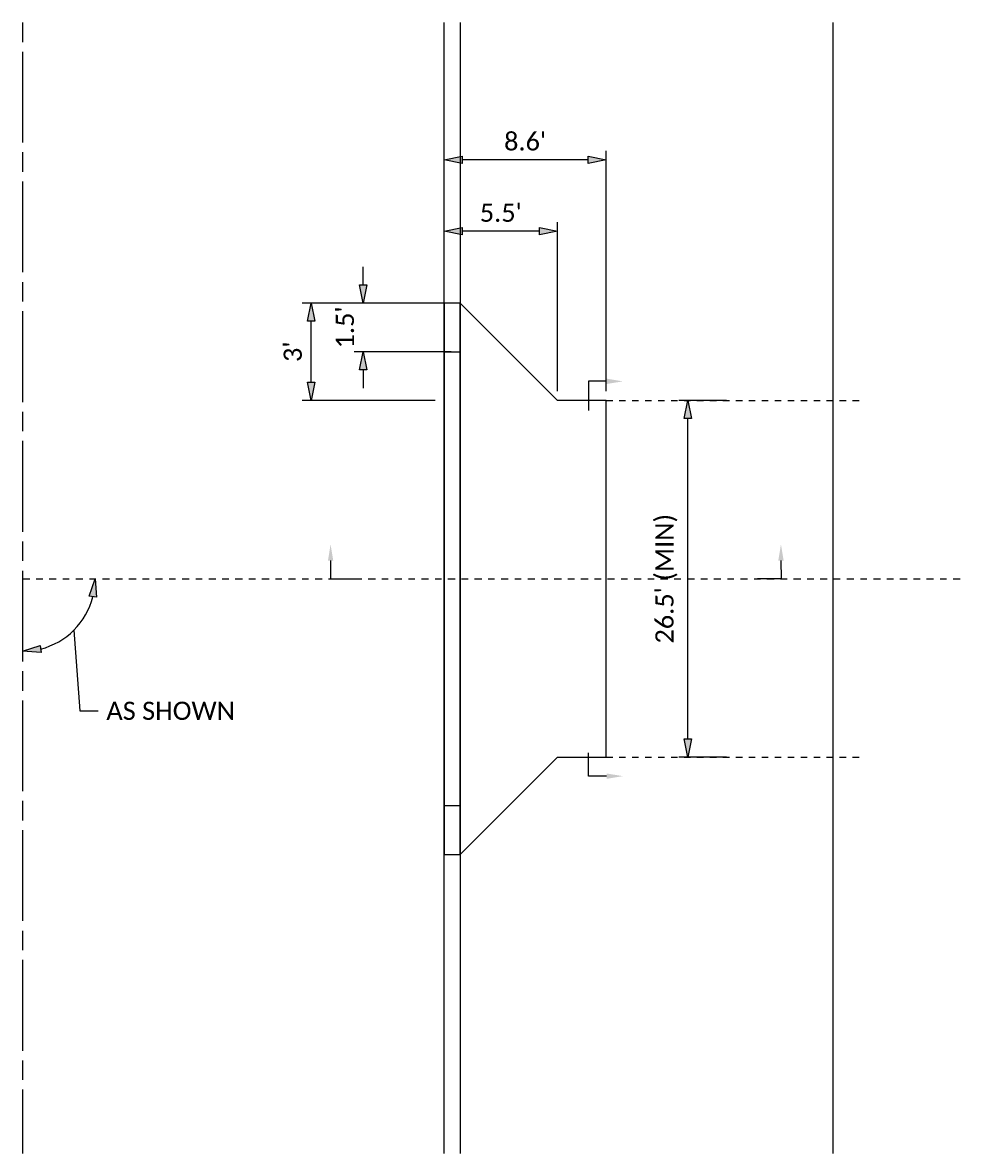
# Model space of a CAD drawing. Header units: feet. Extents: x 13.3 to 56.1, y -6.8 to 14.9.
# Tile 1 of 2: x 13.3 to 27.8, y -2.6 to 14.9. Entities that reach past the tile are written whole.
import ezdxf
from ezdxf import colors
from ezdxf.entities.mleader import LeaderData, LeaderLine
from ezdxf.math import Vec2, Vec3

# ---------------------------------------------------------------- set-up
doc = ezdxf.new("R2010")
doc.units = ezdxf.units.FT
doc.header["$MEASUREMENT"] = 0
for name, pattern in [('CL', [2, 0.3, -0.15, 1.4, -0.15]), ('OhDOT_USTN5', [0.11, 0.055, -0.055]), ('OhDOT_USTN7', [0.221, 0.11, -0.028, 0.055, -0.028]), ('rowex', [0])]:
    doc.linetypes.add(name, pattern=pattern)
for name, color, linetype in [('GE_P_Driveway_CL', 7, 'OhDOT_USTN7'), ('GE_X_CL', 7, 'CL'), ('PV_P_Curb', 120, 'Continuous'), ('PV_P_Drive', 230, 'Continuous'), ('PV_X_Driveway', 7, 'OhDOT_USTN5'), ('RW_X_Fee_RW', 6, 'rowex'), ('SH_TextL', 240, 'Continuous'), ('SH_TextM', 7, 'Continuous')]:
    doc.layers.add(name, color=color, linetype=linetype)
doc.styles.get("Standard").update_dxf_attribs({"font": 'calibri.ttf'})
doc.styles.add('Straight-Normal', font='calibri.ttf', dxfattribs={"height": 0.14})
doc.dimstyles.new('Dec-0  Straight', dxfattribs={"dimtxt": 0.14, "dimasz": 0.14, "dimexe": 0.07, "dimexo": 0.07, "dimgap": 0.07, "dimtad": 1, "dimdec": 0, "dimzin": 3, "dimdsep": 46, "dimtxsty": 'Straight-Normal', "dimblk": 'Dim1', "dimcen": 0, "dimclrd": 95, "dimclre": 95, "dimclrt": 7, "dimadec": 0, "dimazin": 3, "dimtfac": 1, "dimtdec": 0, "dimtix": 1, "dimtofl": 0, "dimtmove": 1, "dimatfit": 3, "dimldrblk": 'Dim1', "dimfxl": 1, "dimtolj": 1, "dimtzin": 0, "dimlwd": -1, "dimlwe": -1, "dimarcsym": 0})

# ---------------------------------------------------------------- blocks, each defined once
blk = doc.blocks.new('Dim1')
h = blk.add_hatch(color=4)
h.dxf.hatch_style = 1
h.paths.add_polyline_path([(0, 0), (-1, -0.2), (-1, 0.2)])
at = {"color": 4}
blk.add_lwpolyline([(0, 0), (-1, -0.2), (-1, 0.2), (0, 0)], dxfattribs=at)
blk = doc.blocks.new('*D971')
at = {"layer": 'Defpoints', "color": 0, "transparency": 16777216}
for p in [(19.801, 12.752), (19.801, 9.045), (22.301, 9.045)]:
    blk.add_point(p, dxfattribs=at)
at = {"layer": 'SH_TextL', "color": 95, "linetype": 'Continuous', "transparency": 16777216}
for p, q in [((19.801, 9.185), (19.801, 12.892)), ((22.021, 12.752), (20.081, 12.752)), ((22.301, 9.185), (22.301, 12.892))]:
    blk.add_line(p, q, dxfattribs=at)
at = {"layer": 'SH_TextL', "color": 95, "transparency": 16777216, "xscale": 0.28, "yscale": 0.28, "zscale": 0.28, "rotation": 180}
blk.add_blockref('Dim1', (19.801, 12.752), dxfattribs=at)
at = {"layer": 'SH_TextL', "color": 95, "transparency": 16777216, "xscale": 0.28, "yscale": 0.28, "zscale": 0.28}
blk.add_blockref('Dim1', (22.301, 12.752), dxfattribs=at)
at = {"layer": 'SH_TextL', "color": 7, "transparency": 16777216, "insert": (21.051, 13.036), "char_height": 0.28, "width": 4.14767, "attachment_point": 5, "style": 'Straight-Normal'}
blk.add_mtext("\\A1;8.6'", dxfattribs=at)
blk = doc.blocks.new('*D972')
at = {"layer": 'Defpoints', "color": 0, "transparency": 16777216}
for p in [(19.801, 11.654), (19.801, 9.045), (21.551, 9.045)]:
    blk.add_point(p, dxfattribs=at)
at = {"layer": 'SH_TextL', "color": 95, "linetype": 'Continuous', "transparency": 16777216}
for p, q in [((19.801, 9.185), (19.801, 11.794)), ((21.551, 9.185), (21.551, 11.794)), ((21.271, 11.654), (20.081, 11.654))]:
    blk.add_line(p, q, dxfattribs=at)
at = {"layer": 'SH_TextL', "color": 95, "transparency": 16777216, "xscale": 0.28, "yscale": 0.28, "zscale": 0.28, "rotation": 180}
blk.add_blockref('Dim1', (19.801, 11.654), dxfattribs=at)
at = {"layer": 'SH_TextL', "color": 95, "transparency": 16777216, "xscale": 0.28, "yscale": 0.28, "zscale": 0.28}
blk.add_blockref('Dim1', (21.551, 11.654), dxfattribs=at)
at = {"layer": 'SH_TextL', "color": 7, "transparency": 16777216, "insert": (20.676, 11.936), "char_height": 0.28, "attachment_point": 5, "style": 'Straight-Normal'}
blk.add_mtext("\\A1;5.5'", dxfattribs=at)
blk = doc.blocks.new('*D973')
at = {"layer": 'Defpoints', "color": 0, "transparency": 16777216}
for p in [(23.56, 9.045), (24.298, 9.045), (24.298, 3.545)]:
    blk.add_point(p, dxfattribs=at)
at = {"layer": 'SH_TextL', "color": 95, "linetype": 'Continuous', "transparency": 16777216}
for p, q in [((24.158, 9.045), (23.42, 9.045)), ((23.56, 3.825), (23.56, 8.765)), ((24.158, 3.545), (23.42, 3.545))]:
    blk.add_line(p, q, dxfattribs=at)
at = {"layer": 'SH_TextL', "color": 95, "transparency": 16777216, "xscale": 0.28, "yscale": 0.28, "zscale": 0.28}
for p, rotation in [((23.56, 9.045), 90), ((23.56, 3.545), 270)]:
    blk.add_blockref('Dim1', p, dxfattribs=dict(at, rotation=rotation))
at = {"layer": 'SH_TextL', "color": 7, "transparency": 16777216, "insert": (23.23, 6.295), "char_height": 0.28, "attachment_point": 5, "rotation": 90, "style": 'Straight-Normal'}
blk.add_mtext("\\A1;26.5' (MIN)", dxfattribs=at)
blk = doc.blocks.new('*D974')
at = {"layer": 'Defpoints', "color": 0, "transparency": 16777216}
for p in [(20.051, 10.545), (18.555, 9.795), (20.051, 9.795)]:
    blk.add_point(p, dxfattribs=at)
at = {"layer": 'SH_TextL', "color": 95, "linetype": 'Continuous', "transparency": 16777216}
for p, q in [((18.555, 10.825), (18.555, 11.105)), ((19.911, 10.545), (18.415, 10.545)), ((19.911, 9.795), (18.415, 9.795)), ((18.555, 9.515), (18.555, 9.235))]:
    blk.add_line(p, q, dxfattribs=at)
at = {"layer": 'SH_TextL', "color": 95, "transparency": 16777216, "xscale": 0.28, "yscale": 0.28, "zscale": 0.28}
for p, rotation in [((18.555, 10.545), 270), ((18.555, 9.795), 90)]:
    blk.add_blockref('Dim1', p, dxfattribs=dict(at, rotation=rotation))
at = {"layer": 'SH_TextL', "color": 7, "transparency": 16777216, "insert": (18.273, 10.17), "char_height": 0.28, "attachment_point": 5, "rotation": 90, "style": 'Straight-Normal'}
blk.add_mtext("\\A1;1.5'", dxfattribs=at)
blk = doc.blocks.new('*D975')
at = {"layer": 'Defpoints', "color": 0, "transparency": 16777216}
for p in [(17.751, 10.545), (19.801, 10.545), (19.801, 9.045)]:
    blk.add_point(p, dxfattribs=at)
at = {"layer": 'SH_TextL', "color": 95, "linetype": 'Continuous', "transparency": 16777216}
for p, q in [((19.661, 10.545), (17.611, 10.545)), ((17.751, 9.325), (17.751, 10.265)), ((19.661, 9.045), (17.611, 9.045))]:
    blk.add_line(p, q, dxfattribs=at)
at = {"layer": 'SH_TextL', "color": 95, "transparency": 16777216, "xscale": 0.28, "yscale": 0.28, "zscale": 0.28}
for p, rotation in [((17.751, 10.545), 90), ((17.751, 9.045), 270)]:
    blk.add_blockref('Dim1', p, dxfattribs=dict(at, rotation=rotation))
at = {"layer": 'SH_TextL', "color": 7, "transparency": 16777216, "insert": (17.468, 9.795), "char_height": 0.28, "attachment_point": 5, "rotation": 90, "style": 'Straight-Normal'}
blk.add_mtext("\\A1;3'", dxfattribs=at)
blk = doc.blocks.new('*D976')
at = {"layer": 'Defpoints', "color": 0, "transparency": 16777216}
for p in [(13.301, 14.869), (13.301, 6.295), (27.779, 6.295), (13.861, 5.326), (13.301, -2.564)]:
    blk.add_point(p, dxfattribs=at)
at = {"layer": 'SH_TextL', "color": 95, "linetype": 'Continuous', "transparency": 16777216}
for p, q in [((14.093, 5.504), (14.184, 4.258)), ((14.184, 4.258), (14.464, 4.258))]:
    blk.add_line(p, q, dxfattribs=at)
blk.add_arc((13.301, 6.295), 1.119, 284.3707, 345.6293, dxfattribs=at)
at = {"layer": 'SH_TextL', "color": 95, "transparency": 16777216, "xscale": 0.28, "yscale": 0.28, "zscale": 0.28}
for p, rotation in [((14.42, 6.295), 82.81465616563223), ((13.301, 5.176), 187.1853438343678)]:
    blk.add_blockref('Dim1', p, dxfattribs=dict(at, rotation=rotation))
at = {"layer": 'SH_TextL', "color": 7, "transparency": 16777216, "insert": (15.584, 4.258), "char_height": 0.28, "attachment_point": 5, "style": 'Straight-Normal'}
blk.add_mtext('\\A1;AS SHOWN', dxfattribs=at)

msp = doc.modelspace()

# ---------------------------------------------------------------- linework, layer by layer
at = {"layer": 'GE_P_Driveway_CL'}
msp.add_line((13.301, 6.295), (27.779, 6.295), dxfattribs=at)
at = {"layer": 'GE_X_CL'}
msp.add_line((13.301, 14.869), (13.301, -2.564), dxfattribs=at)
at = {"layer": 'PV_P_Curb'}
for p, q in [((19.801, -2.564), (19.801, 14.869)), ((20.051, 14.869), (20.051, -2.564))]:
    msp.add_line(p, q, dxfattribs=at)
at = {"layer": 'PV_P_Drive'}
for p, q in [((20.051, 10.545), (19.801, 10.545)), ((19.801, 10.545), (19.801, 2.045)), ((21.551, 9.045), (20.051, 10.545)), ((20.051, 2.045), (20.051, 10.545)), ((19.801, 9.795), (20.051, 9.795)), ((22.301, 9.045), (21.551, 9.045)), ((22.301, 3.545), (22.301, 9.045)), ((20.051, 2.045), (21.551, 3.545)), ((21.551, 3.545), (22.301, 3.545)), ((20.051, 2.795), (19.801, 2.795)), ((19.801, 2.045), (20.051, 2.045))]:
    msp.add_line(p, q, dxfattribs=at)
at = {"layer": 'PV_X_Driveway'}
for p, q in [((22.301, 9.045), (26.296, 9.045)), ((22.301, 3.545), (26.296, 3.545))]:
    msp.add_line(p, q, dxfattribs=at)
at = {"layer": 'RW_X_Fee_RW'}
msp.add_line((25.801, -2.564), (25.801, 14.869), dxfattribs=at)

# ---------------------------------------------------------------- dimensions: what is measured, and where the dimension line sits
at = {"layer": 'SH_TextL'}
dim = msp.add_angular_dim_2l(base=(13.861, 5.326), line1=((13.301, 14.869), (13.301, -2.564)), line2=((13.301, 6.295), (27.779, 6.295)), text='AS SHOWN', dimstyle='Dec-0  Straight', override={"dimpost": "'"}, dxfattribs=at)
dim.commit()
dim.dimension.update_dxf_attribs({"geometry": '*D976', "text_midpoint": (15.584, 4.258), "dimtype": 162})
for base, p1, text, picture, middle in [((19.801, 12.752), (22.301, 9.045), "8.6'", '*D971', (21.051, 13.036)), ((19.801, 11.654), (21.551, 9.045), "5.5'", '*D972', (20.676, 11.936))]:
    dim = msp.add_linear_dim(base=base, p1=p1, p2=(19.801, 9.045), text=text, dimstyle='Dec-0  Straight', override={"dimpost": "'"}, dxfattribs=at)
    dim.commit()
    dim.dimension.update_dxf_attribs({"geometry": picture, "text_midpoint": middle})
for base, p1, p2, text, picture, middle in [((18.555, 9.795), (20.051, 10.545), (20.051, 9.795), "1.5'", '*D974', (18.273, 10.17)), ((17.751, 10.545), (19.801, 9.045), (19.801, 10.545), "3'", '*D975', (17.468, 9.795)), ((23.56, 9.045), (24.298, 3.545), (24.298, 9.045), "26.5' (MIN)", '*D973', (23.23, 6.295))]:
    dim = msp.add_linear_dim(base=base, p1=p1, p2=p2, angle=90, text=text, dimstyle='Dec-0  Straight', override={"dimpost": "'"}, dxfattribs=at)
    dim.commit()
    dim.dimension.update_dxf_attribs({"geometry": picture, "text_midpoint": middle})

# ---------------------------------------------------------------- leaders
at = {"layer": 'SH_TextM'}
ml = msp.add_multileader_mtext('Standard', dxfattribs=at)
ml.set_content('', color=256)
ml.set_leader_properties()
ml.build(insert=Vec2(0, 0))
ml.multileader.update_dxf_attribs({"text_right_attachment_type": 6, "dogleg_length": 0.36, "arrow_head_size": 0.25})
ctx = ml.context
ctx.base_point, ctx.char_height, ctx.arrow_head_size, ctx.landing_gap_size, ctx.plane_origin, ctx.plane_x_axis, ctx.plane_y_axis = Vec3(21.939, 8.799), 0.18, 0.25, 0.09, Vec3(22.558, 9.338), Vec3(0, 1), Vec3(-1, 0)
ctx.right_attachment, ctx.text_align_type = 6, 2
notes = []
notes.append((ctx, [(0, (1, 1, 0), (22.029, 9.339), (0, -1), 0.36, [(0, [(22.558, 9.338)], 0, [])])]))
ctx.mtext.insert, ctx.mtext.text_direction, ctx.mtext.rotation, ctx.mtext.alignment, ctx.mtext.flow_direction = Vec3(21.849, 8.889), Vec3(0, 1), 1.570796, 3, 5
ml = msp.add_multileader_mtext('Standard', dxfattribs=at)
ml.set_content('', color=256)
ml.set_leader_properties()
ml.build(insert=Vec2(0, 0))
ml.multileader.update_dxf_attribs({"text_right_attachment_type": 6, "dogleg_length": 0.36, "arrow_head_size": 0.25})
ctx = ml.context
ctx.base_point, ctx.char_height, ctx.arrow_head_size, ctx.landing_gap_size, ctx.plane_origin, ctx.plane_x_axis, ctx.plane_y_axis = Vec3(18.591, 6.205), 0.18, 0.25, 0.09, Vec3(18.051, 6.824), Vec3(-1, 0), Vec3(0, -1)
ctx.right_attachment, ctx.text_align_type = 6, 2
notes.append((ctx, [(0, (1, 1, 0), (18.051, 6.295), (1, 0), 0.36, [(0, [(18.051, 6.824)], 0, [])])]))
ctx.mtext.insert, ctx.mtext.text_direction, ctx.mtext.rotation, ctx.mtext.alignment, ctx.mtext.flow_direction = Vec3(18.501, 6.115), Vec3(-1, 0), 3.141593, 3, 5
ml = msp.add_multileader_mtext('Standard', dxfattribs=at)
ml.set_content('', color=256)
ml.set_leader_properties()
ml.build(insert=Vec2(0, 0))
ml.multileader.update_dxf_attribs({"text_right_attachment_type": 6, "dogleg_length": 0.36, "arrow_head_size": 0.25})
ctx = ml.context
ctx.base_point, ctx.char_height, ctx.arrow_head_size, ctx.landing_gap_size, ctx.plane_origin, ctx.plane_x_axis, ctx.plane_y_axis = Vec3(24.637, 6.295), 0.18, 0.25, 0.09, Vec3(24.996, 6.824), Vec3(-1, 0), Vec3(0, -1)
ctx.right_attachment = 6
notes.append((ctx, [(0, (1, 1, 0), (24.997, 6.295), (-1, 0), 0.36, [(0, [(24.996, 6.824)], 0, [])])]))
ctx.mtext.insert, ctx.mtext.text_direction, ctx.mtext.rotation, ctx.mtext.flow_direction = Vec3(24.547, 6.205), Vec3(-1, 0), 3.141593, 5
ml = msp.add_multileader_mtext('Standard', dxfattribs=at)
ml.set_content('', color=256)
ml.set_leader_properties()
ml.build(insert=Vec2(0, 0))
ml.multileader.update_dxf_attribs({"text_right_attachment_type": 6, "dogleg_length": 0.36, "arrow_head_size": 0.25})
ctx = ml.context
ctx.base_point, ctx.char_height, ctx.arrow_head_size, ctx.landing_gap_size, ctx.plane_origin, ctx.plane_x_axis, ctx.plane_y_axis = Vec3(22.029, 3.611), 0.18, 0.25, 0.09, Vec3(22.558, 3.252), Vec3(0, 1), Vec3(-1, 0)
ctx.right_attachment = 6
notes.append((ctx, [(0, (1, 1, 0), (22.029, 3.251), (0, 1), 0.36, [(0, [(22.558, 3.252)], 0, [])])]))
ctx.mtext.insert, ctx.mtext.text_direction, ctx.mtext.rotation, ctx.mtext.flow_direction = Vec3(21.939, 3.701), Vec3(0, 1), 1.570796, 5
for ctx, leaders in notes:
    for number, flags, end, landing, length, lines in leaders:
        leader = LeaderData()
        leader.index, (leader.has_last_leader_line, leader.has_dogleg_vector, leader.attachment_direction) = number, flags
        leader.last_leader_point, leader.dogleg_vector, leader.dogleg_length = Vec3(end), Vec3(landing), length
        for number, points, colour, breaks in lines:
            line = LeaderLine()
            line.index, line.vertices, line.color, line.breaks = number, Vec3.list(points), colors.encode_raw_color(colour), breaks
            leader.lines.append(line)
        ctx.leaders.append(leader)

doc.saveas('drawing.dxf')
